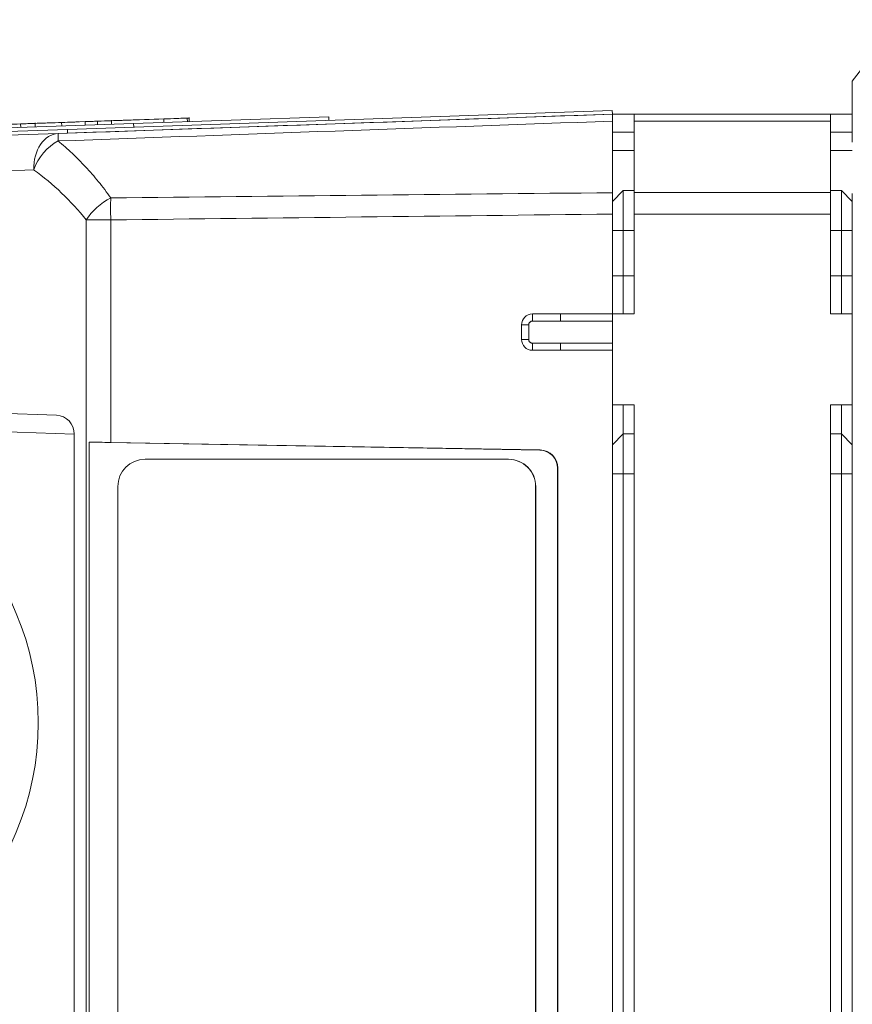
# Model space of a CAD drawing. Header units: millimetres. Extents: x 4 to 836, y 5 to 589.
# Tile 89 of 163: x 402 to 425, y 495 to 522. Entities that reach past the tile are written whole.
import ezdxf

# ---------------------------------------------------------------- set-up
doc = ezdxf.new("R2010")
doc.units = ezdxf.units.MM
doc.layers.add('1', color=7, linetype='Continuous', true_color=0xffffff)

msp = doc.modelspace()

# ---------------------------------------------------------------- linework, layer by layer
at = {"layer": '1', "color": 9, "linetype": 'Continuous', "lineweight": 18}
for p, q in [((426.29, 522.21), (424.995, 520.522)), ((424.995, 518.841), (424.995, 520.522)), ((418.995, 519.611), (418.395, 519.611)), ((418.995, 519.418), (418.995, 519.611)), ((418.995, 519.611), (424.395, 519.611)), ((424.995, 519.611), (424.395, 519.611)), ((424.395, 519.611), (424.395, 519.418)), ((418.995, 517.45), (418.995, 519.418)), ((424.395, 517.45), (424.395, 519.418)), ((418.995, 518.611), (418.395, 518.611)), ((424.995, 518.611), (424.395, 518.611)), ((418.695, 517.511), (418.395, 517.211)), ((418.995, 517.511), (418.695, 517.511)), ((418.695, 517.511), (418.695, 516.411)), ((418.995, 516.86), (418.995, 517.45)), ((424.695, 517.511), (424.395, 517.511)), ((424.395, 517.45), (424.395, 516.86)), ((424.995, 517.211), (424.695, 517.511)), ((424.695, 516.411), (424.695, 517.511)), ((424.995, 467.791), (424.995, 517.43)), ((418.995, 514.111), (418.995, 516.86)), ((424.395, 514.111), (424.395, 516.86)), ((418.695, 516.411), (418.695, 515.161)), ((424.695, 515.161), (424.695, 516.411)), ((418.695, 515.161), (418.695, 514.111)), ((424.695, 514.111), (424.695, 515.161)), ((418.995, 514.111), (418.395, 514.111)), ((418.395, 513.111), (418.395, 514.111)), ((424.995, 514.111), (424.395, 514.111)), ((418.995, 511.611), (418.395, 511.611)), ((418.695, 511.611), (418.695, 510.811)), ((418.995, 473.611), (418.995, 511.611)), ((424.995, 511.611), (424.395, 511.611)), ((424.395, 473.611), (424.395, 511.611)), ((424.695, 510.811), (424.695, 511.611)), ((418.695, 510.811), (418.395, 510.511)), ((418.995, 510.811), (418.695, 510.811)), ((418.695, 510.811), (418.695, 509.711)), ((424.695, 510.811), (424.395, 510.811)), ((424.995, 510.511), (424.695, 510.811)), ((424.695, 509.711), (424.695, 510.811)), ((418.695, 509.711), (418.695, 475.511)), ((424.695, 475.511), (424.695, 509.711))]:
    msp.add_line(p, q, dxfattribs=at)
at = {"layer": '1', "color": 18, "linetype": 'Continuous', "lineweight": 18}
for p, q in [((403.401, 519.187), (418.392, 519.711)), ((403.404, 519.087), (418.395, 519.611)), ((418.395, 519.611), (418.392, 519.711)), ((387.91, 518.646), (403.401, 519.187)), ((403.146, 519.078), (403.404, 519.087)), ((403.404, 519.087), (403.401, 519.187))]:
    msp.add_line(p, q, dxfattribs=at)
at = {"layer": '1', "color": 7, "linetype": 'Continuous', "lineweight": 18}
for p, q in [((405.222, 519.351), (410.593, 519.538)), ((410.593, 519.538), (410.596, 519.438)), ((390.548, 518.838), (405.222, 519.351)), ((405.222, 519.351), (405.226, 519.251))]:
    msp.add_line(p, q, dxfattribs=at)
at = {"layer": '1', "color": 5, "linetype": 'Continuous', "lineweight": 13}
for p, q in [((406.701, 519.503), (406.705, 519.403)), ((403.887, 519.404), (403.891, 519.304))]:
    msp.add_line(p, q, dxfattribs=at)
at = {"layer": '1', "color": 5, "linetype": 'Continuous', "lineweight": 18}
for p, q in [((406.754, 519.404), (406.75, 519.517)), ((402.114, 519.342), (402.117, 519.242)), ((402.466, 519.355), (402.465, 519.367)), ((402.513, 519.369), (402.517, 519.256)), ((403.243, 519.394), (403.247, 519.282)), ((404.231, 519.316), (404.227, 519.429)), ((404.615, 519.442), (404.619, 519.33)), ((406.054, 519.48), (406.057, 519.38))]:
    msp.add_line(p, q, dxfattribs=at)
at = {"layer": '1', "color": 252, "linetype": 'Continuous', "lineweight": 18}
for p, q in [((418.395, 517.449), (418.395, 519.418)), ((387.66, 518.537), (403.146, 519.078)), ((418.395, 516.86), (418.395, 514.111)), ((416.195, 514.111), (416.963, 514.111)), ((416.963, 514.111), (418.395, 514.111)), ((415.895, 513.411), (415.895, 513.811)), ((416.963, 513.111), (416.195, 513.111)), ((418.395, 513.111), (416.963, 513.111)), ((418.395, 513.111), (418.395, 472.111)), ((404, 474.643), (404, 510.579)), ((404, 510.579), (416.398, 510.362)), ((416.405, 510.369), (404.593, 510.576)), ((405.539, 510.111), (415.533, 510.111)), ((415.533, 510.111), (415.54, 510.111)), ((416.889, 509.863), (416.889, 475.358)), ((416.896, 475.351), (416.896, 509.87)), ((404.789, 475.861), (404.789, 509.361)), ((416.282, 509.361), (416.282, 475.861)), ((416.289, 509.361), (416.289, 475.861))]:
    msp.add_line(p, q, dxfattribs=at)
at = {"layer": '1', "color": 9, "linetype": 'Continuous', "lineweight": 13}
for p, q in [((424.395, 519.418), (418.995, 519.418)), ((418.395, 519.111), (418.995, 519.111)), ((424.395, 519.111), (424.995, 519.111)), ((418.995, 517.45), (424.395, 517.45)), ((424.395, 516.86), (418.995, 516.86)), ((418.695, 516.411), (418.395, 516.411)), ((418.995, 516.411), (418.695, 516.411)), ((424.695, 516.411), (424.395, 516.411)), ((424.995, 516.411), (424.695, 516.411)), ((418.695, 515.161), (418.395, 515.161)), ((418.995, 515.161), (418.695, 515.161)), ((424.695, 515.161), (424.395, 515.161)), ((424.995, 515.161), (424.695, 515.161)), ((418.395, 509.711), (418.695, 509.711)), ((418.995, 509.711), (418.695, 509.711)), ((424.695, 509.711), (424.395, 509.711)), ((424.995, 509.711), (424.695, 509.711))]:
    msp.add_line(p, q, dxfattribs=at)
at = {"layer": '1', "color": 252, "linetype": 'Continuous', "lineweight": 13}
for p, q in [((402.474, 518.079), (386.695, 517.528)), ((404.593, 516.7), (403.921, 516.7)), ((403.921, 468.522), (403.921, 516.7)), ((404.593, 516.7), (404.593, 510.576)), ((416.194, 513.913), (416.195, 514.111)), ((416.963, 513.911), (416.963, 514.111)), ((416.092, 513.811), (415.895, 513.811)), ((416.092, 513.811), (416.092, 513.411)), ((418.395, 513.911), (416.963, 513.911)), ((416.092, 513.411), (415.895, 513.411)), ((416.194, 513.309), (416.195, 513.111)), ((416.963, 513.311), (418.395, 513.311)), ((416.963, 513.311), (416.963, 513.111)), ((416.398, 510.362), (416.405, 510.369)), ((416.896, 509.87), (416.889, 509.863)), ((416.289, 509.361), (416.282, 509.361))]:
    msp.add_line(p, q, dxfattribs=at)
at = {"layer": '1', "color": 27, "linetype": 'Continuous', "lineweight": 18}
for p, q in [((394.886, 511.611), (403.106, 511.324)), ((403.589, 510.807), (403.589, 474.414))]:
    msp.add_line(p, q, dxfattribs=at)
at = {"layer": '1', "color": 27, "linetype": 'Continuous', "lineweight": 13}
msp.add_line((403.589, 510.807), (394.886, 511.111), dxfattribs=at)
at = {"layer": '1', "color": 252, "linetype": 'Continuous', "lineweight": 18}
for centre, start, end in [((416.195, 513.811), 90, 180), ((416.195, 513.411), 180, 270)]:
    msp.add_arc(centre, 0.3, start, end, dxfattribs=at)
at = {"layer": '1', "color": 27, "linetype": 'Continuous', "lineweight": 13}
msp.add_arc((394.851, 502.861), 7.75, 270.258, 89.742, dxfattribs=at)
at = {"layer": '1', "color": 252, "linetype": 'Continuous', "lineweight": 13}
for centre, major_axis, ratio, start_param, end_param in [((403.181, 518.079), (0.035, -0.999), 0.706891, 3.141593, 4.687709), ((403.181, 518.079), (0.035, -0.999), 0.011831, 3.141593, 3.794893), ((403.181, 518.079), (-0.585, -0.811), 0.629764, 4.040123, 5.139183), ((398.159, 512.111), (7.367, 0), 0.99939, 0.672925, 0.945109), ((404.628, 516.7), (-0.782, -0.624), 0.529088, 4.35424, 5.298143), ((404.628, 516.7), (0.012, -1), 0.034897, 4.060942, 4.711977)]:
    msp.add_ellipse(centre, major_axis=major_axis, ratio=ratio, start_param=start_param, end_param=end_param, dxfattribs=at)
at = {"layer": '1', "color": 27, "linetype": 'Continuous', "lineweight": 18}
msp.add_ellipse((403.105, 510.823), major_axis=(0.19, -0.467), ratio=0.954432, start_param=1.167811, end_param=2.737389, dxfattribs=at)
at = {"layer": '1', "color": 252, "linetype": 'Continuous', "lineweight": 18}
for centre, major_axis, ratio, start_param, end_param in [((404.628, 510.54), (1, -0.019), 0.034915, 1.606356, 2.249654), ((416.388, 509.862), (0.428, 0.26), 0.997308, 5.738019, 7.288937), ((416.395, 509.869), (0.428, 0.26), 0.997308, 5.738019, 7.288937), ((405.539, 509.361), (0, -0.75), 0.999391, 3.141593, 4.712389), ((415.533, 509.361), (0, -0.75), 0.999391, 1.570796, 3.141593), ((415.54, 509.361), (0, 0.75), 0.999391, 4.712389, 6.283185)]:
    msp.add_ellipse(centre, major_axis=major_axis, ratio=ratio, start_param=start_param, end_param=end_param, dxfattribs=at)
msp.add_open_spline([(403.146, 519.078), (408.229, 519.256), (413.312, 519.433), (418.395, 519.611)], degree=3, dxfattribs=at)
at = {"layer": '1', "color": 5, "linetype": 'Continuous', "lineweight": 18}
for points, knots in [([(406.701, 519.503), (406.675, 519.502), (406.65, 519.501), (406.624, 519.5), (406.558, 519.498), (406.484, 519.495), (406.418, 519.493), (406.296, 519.488), (406.175, 519.484), (406.054, 519.48)], [0, 0, 0, 0, 0.127562, 0.127562, 0.127562, 0.401794, 0.401794, 0.401794, 1, 1, 1, 1]), ([(402.114, 519.342), (401.992, 519.338), (401.869, 519.334), (401.747, 519.33), (401.672, 519.327), (401.604, 519.325), (401.543, 519.322), (401.505, 519.321), (401.466, 519.32), (401.428, 519.318), (401.394, 519.317), (401.378, 519.317), (401.379, 519.317)], [0, 0, 0, 0, 0.458271, 0.458271, 0.458271, 0.700604, 0.700604, 0.700604, 0.877903, 0.877903, 0.877903, 1, 1, 1, 1]), ([(403.243, 519.382), (403.125, 519.378), (403.006, 519.374), (402.887, 519.369), (402.838, 519.368), (402.758, 519.365), (402.684, 519.362), (402.645, 519.361), (402.606, 519.36), (402.567, 519.358), (402.532, 519.357), (402.514, 519.356), (402.513, 519.356)], [0, 0, 0, 0, 0.58073, 0.58073, 0.58073, 0.772946, 0.772946, 0.772946, 0.900161, 0.900161, 0.900161, 1, 1, 1, 1]), ([(404.227, 519.416), (404.229, 519.416), (404.213, 519.416), (404.181, 519.415), (404.156, 519.414), (404.13, 519.413), (404.106, 519.412), (404.045, 519.41), (403.972, 519.407), (403.887, 519.404)], [0, 0, 0, 0, 0.246724, 0.246724, 0.246724, 0.478042, 0.478042, 0.478042, 1, 1, 1, 1]), ([(405.343, 519.455), (405.342, 519.455), (405.324, 519.454), (405.289, 519.453), (405.264, 519.452), (405.239, 519.452), (405.214, 519.451), (405.141, 519.448), (405.065, 519.445), (405.006, 519.443), (404.731, 519.434), (404.49, 519.425), (404.233, 519.416)], [0, 0, 0, 0, 0.089635, 0.089635, 0.089635, 0.16236, 0.16236, 0.16236, 0.333956, 0.333956, 0.333956, 1, 1, 1, 1]), ([(406.054, 519.48), (405.698, 519.468), (405.342, 519.455), (404.986, 519.443), (404.92, 519.44), (404.846, 519.438), (404.779, 519.435), (404.742, 519.434), (404.704, 519.433), (404.666, 519.432), (404.632, 519.43), (404.615, 519.43), (404.616, 519.43)], [0, 0, 0, 0, 0.745945, 0.745945, 0.745945, 0.861851, 0.861851, 0.861851, 0.940642, 0.940642, 0.940642, 1, 1, 1, 1])]:
    msp.add_open_spline(points, degree=3, knots=knots, dxfattribs=at)
for points in [[(406.751, 519.504), (406.75, 519.504), (406.733, 519.504), (406.701, 519.503)], [(402.513, 519.356), (402.38, 519.352), (402.247, 519.347), (402.114, 519.342)], [(403.887, 519.404), (403.462, 519.389), (403.244, 519.382), (403.243, 519.382)], [(403.713, 519.398), (403.713, 519.398), (403.668, 519.397), (403.576, 519.393)]]:
    msp.add_open_spline(points, degree=3, dxfattribs=at)
at = {"layer": '1', "color": 252, "linetype": 'Continuous', "lineweight": 18}
for points in [[(418.395, 519.611), (418.395, 519.611), (418.395, 519.602), (418.395, 519.578), (418.395, 519.545), (418.395, 519.505), (418.395, 519.45), (418.395, 519.418)], [(418.395, 517.449), (418.395, 517.407), (418.395, 517.317), (418.395, 517.22), (418.395, 517.12), (418.395, 517.018), (418.395, 516.913), (418.395, 516.86)]]:
    msp.add_open_spline(points, degree=3, knots=[0, 0, 0, 0, 0.25, 0.5, 0.5, 0.75, 1, 1, 1, 1], dxfattribs=at)
at = {"layer": '1', "color": 252, "linetype": 'Continuous', "lineweight": 13}
for points in [[(418.395, 519.418), (413.312, 519.237), (408.229, 519.055), (403.146, 518.872)], [(404.593, 517.306), (409.194, 517.354), (413.794, 517.402), (418.395, 517.449)], [(418.395, 516.86), (413.794, 516.807), (409.194, 516.754), (404.593, 516.7)], [(416.963, 513.911), (416.707, 513.911), (416.45, 513.911), (416.194, 513.913)], [(416.194, 513.309), (416.45, 513.31), (416.707, 513.311), (416.963, 513.311)]]:
    msp.add_open_spline(points, degree=3, dxfattribs=at)
for points, knots in [([(403.146, 518.872), (403.277, 518.765), (403.406, 518.652), (403.658, 518.414), (403.781, 518.29), (404.023, 518.03), (404.141, 517.894), (404.372, 517.609), (404.484, 517.46), (404.593, 517.306)], [0, 0, 0, 0, 0.25, 0.25, 0.5, 0.5, 0.75, 0.75, 1, 1, 1, 1]), ([(416.194, 513.913), (416.187, 513.913), (416.181, 513.912), (416.168, 513.909), (416.161, 513.908), (416.149, 513.902), (416.143, 513.899), (416.132, 513.892), (416.126, 513.888), (416.117, 513.878), (416.113, 513.873), (416.105, 513.862), (416.102, 513.856), (416.097, 513.844), (416.095, 513.837), (416.092, 513.824), (416.092, 513.818), (416.092, 513.811)], [0, 0, 0, 0, 0.125, 0.125, 0.25, 0.25, 0.375, 0.375, 0.5, 0.5, 0.625, 0.625, 0.75, 0.75, 0.875, 0.875, 1, 1, 1, 1]), ([(416.092, 513.411), (416.092, 513.404), (416.092, 513.397), (416.095, 513.384), (416.097, 513.378), (416.102, 513.365), (416.105, 513.36), (416.113, 513.349), (416.117, 513.343), (416.126, 513.334), (416.132, 513.33), (416.143, 513.322), (416.149, 513.319), (416.161, 513.314), (416.167, 513.312), (416.181, 513.31), (416.187, 513.309), (416.194, 513.309)], [0, 0, 0, 0, 0.125, 0.125, 0.25, 0.25, 0.375, 0.375, 0.5, 0.5, 0.625, 0.625, 0.75, 0.75, 0.875, 0.875, 1, 1, 1, 1])]:
    msp.add_open_spline(points, degree=3, knots=knots, dxfattribs=at)

doc.saveas('drawing.dxf')
